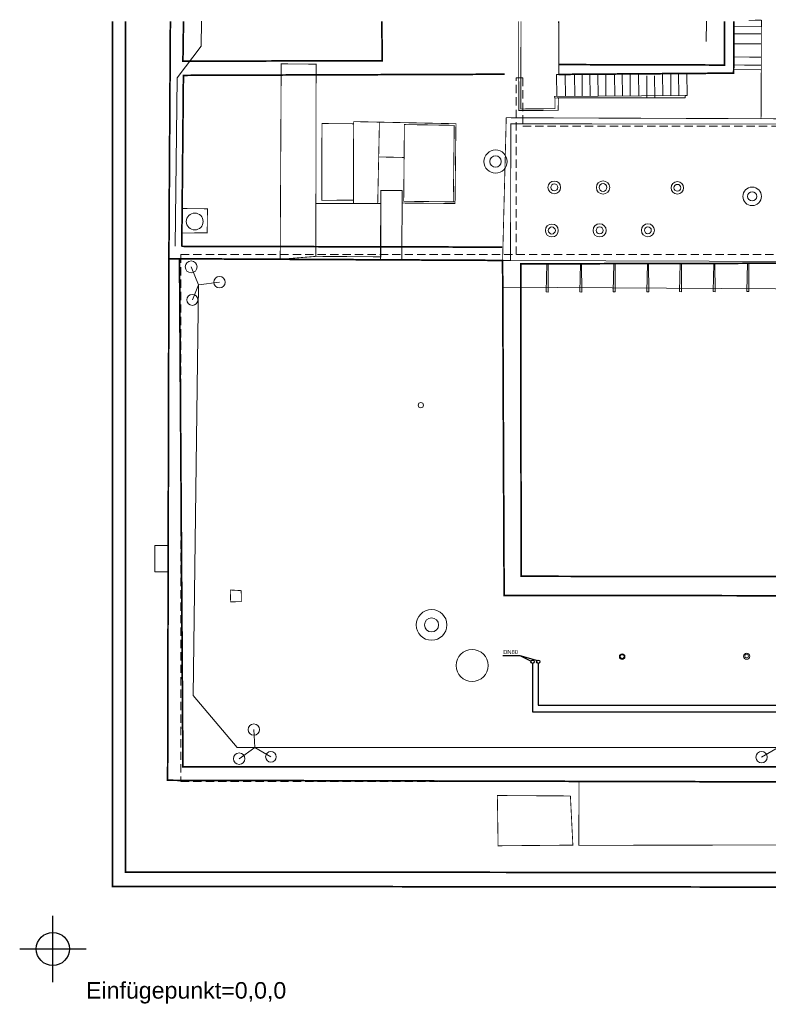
# Model space of a CAD drawing. Header units: metres. Extents: x 0 to 65.3, y 0 to 32.2.
# Tile 1 of 17: x 0 to 22.6, y 0 to 29.8. Entities that reach past the tile are written whole.
import ezdxf

# ---------------------------------------------------------------- set-up
doc = ezdxf.new("R2010")
doc.units = ezdxf.units.M
doc.linetypes.add('VERDECKT', pattern=[0.375, 0.25, -0.125])
for name, color, linetype in [('003ARCH_A', 7, 'Continuous'), ('004TGA_H', 254, 'Continuous'), ('004TX_NUL', 20, 'Continuous'), ('004TX_TXT', 7, 'Continuous')]:
    doc.layers.add(name, color=color, linetype=linetype)
doc.styles.add('ARIAL', font='arial.ttf')

msp = doc.modelspace()

# ---------------------------------------------------------------- linework, layer by layer
at = {"layer": '003ARCH_A', "color": 9, "linetype": 'VERDECKT', "lineweight": 0}
for p, q in [((14.97, 22.67), (14.97, 28.005)), ((14.97, 28.005), (15.17, 28.005)), ((15.17, 28.005), (15.17, 26.546)), ((15.17, 26.546), (23.16, 26.546)), ((4.86, 22.67), (56.545, 22.67)), ((4.86, 22.67), (4.86, 6.775)), ((4.86, 6.775), (56.545, 6.775))]:
    msp.add_line(p, q, dxfattribs=at)
at = {"layer": '003ARCH_A', "color": 9, "linetype": 'Continuous', "lineweight": 0, "flags": 128}
for points in [[(2.796, 29.712, 0.05, 0.05, 0), (2.795, 3.606, 0.05, 0.05, 0), (60.829, 3.541, 0.05, 0.05, 0), (60.796, 22.662, 0.05, 0.05, 0)], [(3.19, 29.712, 0.05, 0.05, 0), (3.19, 4.036, 0.05, 0.05, 0), (60.425, 4, 0.05, 0.05, 0), (60.495, 22.784, 0.05, 0.05, 0)], [(4.499, 22.547, 0.05, 0.05, 0), (4.544, 29.712, 0.05, 0.05, 0)], [(10.921, 29.712, 0.05, 0.05, 0), (10.932, 28.521, 0.05, 0.05, 0), (4.922, 28.509, 0.05, 0.05, 0), (4.94, 29.712, 0.05, 0.05, 0)], [(15.046, 29.712, 0.025, 0.025, 0), (15.052, 27.019, 0.025, 0.025, 0), (16.237, 27.025, 0.025, 0.025, 0), (16.247, 27.402, 0.025, 0.025, 0), (16.141, 27.397, 0.025, 0.025, 0), (16.143, 27.076, 0.025, 0.025, 0), (15.111, 27.067, 0.025, 0.025, 0), (15.117, 29.712, 0.025, 0.025, 0)], [(21.536, 29.712, 0.05, 0.05, 0), (21.531, 28.148, 0.05, 0.05, 0), (16.257, 28.109, 0.05, 0.05, 0)], [(21.257, 29.712, 0.05, 0.05, 0), (21.252, 28.392, 0.05, 0.05, 0), (16.258, 28.406, 0.05, 0.05, 0)], [(16.261, 29.712, 0.025, 0.025, 0), (16.257, 28.109, 0.025, 0.025, 0), (16.257, 28.109, 0.025, 0.025, 0), (16.251, 29.712, 0.025, 0.025, 0)], [(21.98, 29.74, 0.025, 0.025, 0), (22.369, 29.748, 0.025, 0.025, 0)]]:
    msp.add_lwpolyline(points, format="xyseb", dxfattribs=at)
for points, const_width in [([(22.369, 29.748), (22.358, 26.772)], 0.025), ([(22.384, 29.549), (21.536, 29.552)], 0.025), ([(22.379, 29.333), (21.535, 29.335)], 0.025), ([(22.366, 29.031), (21.534, 29.034)], 0.025), ([(22.365, 28.631), (21.533, 28.634)], 0.025), ([(22.354, 28.25), (21.532, 28.253)], 0.025), ([(22.377, 28.389), (21.532, 28.392)], 0.025), ([(14.627, 28.115), (4.937, 28.081), (4.888, 22.921)], 0.05), ([(22.885, 26.612), (14.813, 26.617), (14.8, 22.495), (14.563, 22.496), (14.673, 26.802), (23.061, 26.77), (23.01, 22.469), (22.83, 22.47), (22.885, 26.612)], 0.025), ([(13.129, 24.213), (13.156, 26.621), (10.071, 26.685), (10.067, 24.214), (10.888, 24.213), (10.89, 24.606), (11.53, 24.603), (11.528, 24.269), (11.528, 24.227), (13.129, 24.213)], 0.025), ([(10.797, 24.213), (10.848, 26.669)], 0.025), ([(13.105, 26.573), (11.601, 26.596), (11.581, 24.28), (13.13, 24.263)], 0.025), ([(13.076, 24.267), (13.105, 26.573)], 0.025), ([(11.593, 25.603), (10.826, 25.619)], 0.025), ([(53.471, 22.881), (53.518, 12.357), (14.609, 12.383), (14.563, 22.496), (4.499, 22.547)], 0.05), ([(14.557, 22.897), (4.888, 22.921)], 0.05), ([(56.372, 22.841), (56.494, 6.673), (4.461, 6.806), (4.499, 22.547), (4.819, 22.545), (4.922, 7.217), (56.032, 7.208), (56.015, 22.441), (53.473, 22.43)], 0.05), ([(14.563, 22.496), (4.819, 22.545)], 0.025), ([(52.897, 22.483), (52.895, 12.932), (15.121, 12.963), (15.111, 22.392), (52.897, 22.483)], 0.05), ([(6.685, 12.198), (6.68, 12.531), (6.351, 12.549), (6.361, 12.192), (6.685, 12.198)], 0.025), ([(37.958, 6.72), (37.93, 4.886), (16.862, 4.843), (16.867, 6.774)], 0.025), ([(16.682, 4.85), (14.427, 4.83), (14.405, 6.347), (16.608, 6.334), (16.682, 4.85)], 0.025)]:
    msp.add_lwpolyline(points, dxfattribs=dict(at, const_width=const_width))
for points in [[(4.693, 22.922), (4.749, 28.007), (5.473, 28.961), (5.482, 29.712)], [(20.71, 29.712), (20.703, 29.106)], [(20.068, 27.473), (20.125, 27.475), (20.12, 28.137), (16.257, 28.109), (16.185, 28.111), (16.194, 27.444)], [(16.456, 27.446), (16.452, 28.11)], [(16.738, 27.448), (16.733, 28.112)], [(16.965, 27.449), (16.96, 28.114)], [(17.202, 27.451), (17.197, 28.116)], [(17.443, 27.453), (17.438, 28.117)], [(17.677, 27.455), (17.672, 28.119)], [(17.944, 27.457), (17.939, 28.121)], [(18.175, 27.458), (18.171, 28.123)], [(18.412, 27.46), (18.408, 28.125)], [(18.669, 27.462), (18.664, 28.127)], [(18.916, 27.402), (18.911, 28.066)], [(19.152, 27.402), (19.147, 28.066)], [(19.393, 27.468), (19.388, 28.132)], [(19.64, 27.469), (19.635, 28.134)], [(19.877, 27.471), (19.872, 28.136)], [(5.171, 22.301), (5.39, 21.762)], [(14.582, 21.687), (29.363, 21.599), (29.413, 13.92), (30.261, 13.926), (30.235, 21.815), (32.52, 21.902), (32.519, 13.933), (33.284, 13.93), (33.263, 22.436), (14.563, 22.496), (14.582, 21.687)], [(15.94, 21.54), (15.938, 22.394), (15.9, 22.394), (15.88, 21.544), (15.94, 21.54)], [(16.948, 21.542), (16.946, 22.397), (16.909, 22.396), (16.888, 21.547), (16.948, 21.542)], [(17.959, 21.544), (17.957, 22.399), (17.92, 22.399), (17.899, 21.549), (17.959, 21.544)], [(18.969, 21.547), (18.967, 22.401), (18.929, 22.401), (18.909, 21.552), (18.969, 21.547)], [(19.96, 21.549), (19.958, 22.404), (19.92, 22.404), (19.9, 21.554), (19.96, 21.549)], [(20.97, 21.552), (20.968, 22.406), (20.931, 22.406), (20.911, 21.556), (20.97, 21.552)], [(21.991, 21.554), (21.989, 22.409), (21.952, 22.409), (21.931, 21.559), (21.991, 21.554)], [(5.208, 21.306), (5.39, 21.762)], [(22.873, 7.793), (6.556, 7.793), (5.227, 9.365), (5.39, 21.762)], [(6.024, 21.838), (5.39, 21.762)], [(4.476, 13.093), (4.079, 13.094), (4.074, 13.889), (4.478, 13.888)], [(7.06, 8.336), (7.089, 7.793)], [(6.617, 7.459), (7.089, 7.793)], [(7.576, 7.514), (7.089, 7.793)], [(22.374, 7.505), (22.873, 7.793)]]:
    msp.add_lwpolyline(points, dxfattribs=at)
at = {"layer": '003ARCH_A', "color": 9, "linetype": 'Continuous', "lineweight": 0, "const_width": 0.025, "flags": 128}
for points in [[(8.93, 22.618), (8.939, 28.419), (7.886, 28.428), (7.856, 22.53)], [(7.884, 28.074), (4.937, 28.081), (4.888, 22.921), (7.858, 22.906)], [(10.06, 24.316), (10.071, 26.62), (9.115, 26.627), (9.109, 24.308)], [(5.653, 23.33), (5.664, 24.054), (4.899, 24.062), (4.892, 23.322)], [(10.892, 22.605), (10.896, 24.213), (8.933, 24.216), (8.93, 22.618)]]:
    msp.add_lwpolyline(points, close=True, dxfattribs=at)
at = {"layer": '003ARCH_A', "color": 9, "linetype": 'Continuous', "lineweight": 0, "flags": 128}
for points in [[(16.247, 27.402), (20.073, 27.402), (20.068, 27.473), (16.131, 27.443), (16.141, 27.397)], [(11.52, 22.512), (11.53, 24.607), (10.89, 24.606), (10.879, 22.515)]]:
    msp.add_lwpolyline(points, close=True, dxfattribs=at)
at = {"layer": '003ARCH_A', "color": 9, "linetype": 'Continuous', "lineweight": 0}
for centre, radius in [((14.351, 25.48), 0.35), ((14.351, 25.48), 0.173), ((16.122, 24.7), 0.192), ((16.122, 24.7), 0.103), ((17.591, 24.697), 0.201), ((17.591, 24.697), 0.117), ((19.833, 24.688), 0.188), ((19.833, 24.688), 0.104), ((22.089, 24.429), 0.279), ((22.089, 24.429), 0.138), ((5.278, 23.672), 0.254), ((16.048, 23.399), 0.194), ((16.048, 23.399), 0.106), ((17.49, 23.402), 0.199), ((17.49, 23.402), 0.105), ((18.945, 23.405), 0.197), ((18.945, 23.405), 0.102), ((5.171, 22.301), 0.178), ((6.024, 21.838), 0.172), ((5.208, 21.306), 0.166), ((12.097, 18.127), 0.0812), ((12.421, 11.495), 0.463), ((12.421, 11.495), 0.213), ((13.643, 10.271), 0.482), ((18.168, 10.538), 0.0846), ((18.168, 10.538), 0.0566), ((21.922, 10.55), 0.0925), ((21.919, 10.554), 0.0558), ((7.06, 8.336), 0.172), ((6.617, 7.459), 0.172), ((7.576, 7.514), 0.161), ((22.374, 7.505), 0.172)]:
    msp.add_circle(centre, radius, dxfattribs=at)
at = {"layer": '004TGA_H', "color": 80}
for p, q in [((15.467, 10.332), (15.467, 8.876)), ((15.467, 8.876), (40.183, 8.876))]:
    msp.add_line(p, q, dxfattribs=at)
at = {"layer": '004TGA_H', "color": 120}
for p, q in [((15.637, 10.332), (15.637, 9.076)), ((15.637, 9.076), (39.893, 9.076))]:
    msp.add_line(p, q, dxfattribs=at)
at = {"layer": '004TGA_H', "color": 211, "linetype": 'Continuous'}
msp.add_circle((15.467, 10.382), 0.05, dxfattribs=at)
at = {"layer": '004TGA_H', "color": 145, "linetype": 'Continuous'}
msp.add_circle((15.637, 10.382), 0.05, dxfattribs=at)
at = {"layer": '004TX_NUL', "color": 10}
for p, q in [((1, 0.717), (1, 2.717)), ((0, 1.717), (2, 1.717))]:
    msp.add_line(p, q, dxfattribs=at)
msp.add_circle((1, 1.717), 0.5, dxfattribs=at)
at = {"layer": '004TX_TXT', "color": 7}
for p, q in [((14.566, 10.572, 0), (15.083, 10.572, 0)), ((15.083, 10.572, 0), (15.423, 10.406, 0)), ((15.083, 10.572, 0), (15.611, 10.425, 0))]:
    msp.add_line(p, q, dxfattribs=at)

# ---------------------------------------------------------------- texts
at = {"layer": '004TX_NUL', "color": 10, "insert": (2, 0.717), "char_height": 0.5, "attachment_point": 1, "style": 'ARIAL'}
msp.add_mtext_dynamic_manual_height_columns('Einfügepunkt=0,0,0', width=4.77, gutter_width=20, heights=[0], dxfattribs=at)
at = {"layer": '004TX_TXT', "color": 7, "insert": (14.58, 10.741, 0), "char_height": 0.125, "width": 2.61048, "attachment_point": 1, "style": 'ARIAL'}
msp.add_mtext('DN80', dxfattribs=at)

doc.saveas('drawing.dxf')
